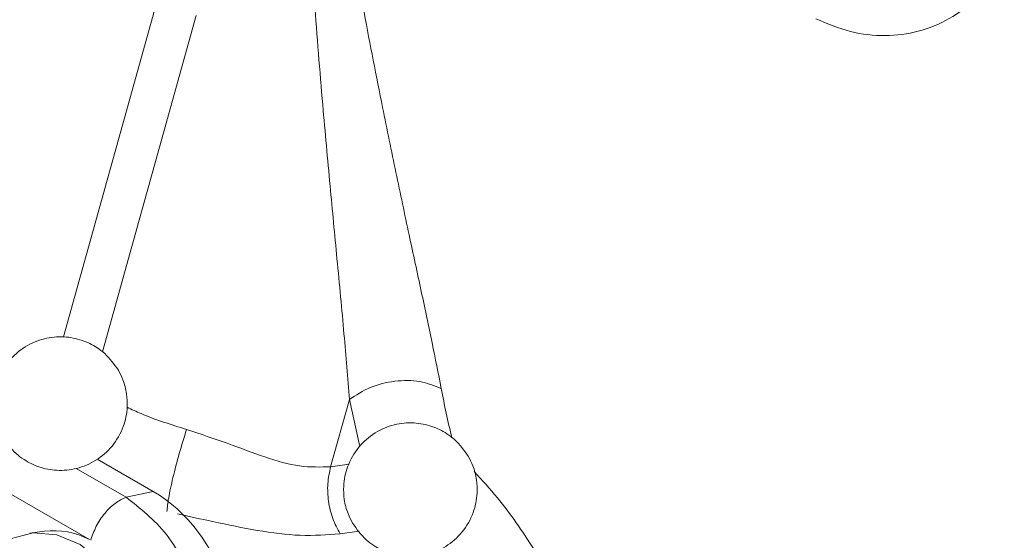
# Model space of a CAD drawing. Header units: inches. Extents: x 0.3 to 33.9, y 0.2 to 21.7.
# Tile 8 of 32: x 3 to 3.6, y 18 to 18.3. Entities that reach past the tile are written whole.
import ezdxf

# ---------------------------------------------------------------- set-up
doc = ezdxf.new("R2010")
doc.units = ezdxf.units.IN
doc.header["$MEASUREMENT"] = 0

msp = doc.modelspace()

# ---------------------------------------------------------------- linework, layer by layer
at = {"color": 7, "linetype": 'Continuous', "lineweight": 15}
for p, q in [((3.0319, 17.98506), (2.24062, 18.44185)), ((3.01645, 18.1064), (3.0722, 18.30628)), ((3.17639, 18.02867), (3.18762, 18.06891)), ((3.07017, 18.01389), (3.03659, 18.03327)), ((3.07017, 18.01389), (3.05388, 18.01042)), ((3.00506, 17.99009), (2.99625, 17.98891))]:
    msp.add_line(p, q, dxfattribs=at)
at = {"color": 8, "linetype": 'Continuous', "lineweight": 15}
for p, q in [((3.03968, 18.09755), (3.09584, 18.29892)), ((3.19379, 18.04082), (3.18762, 18.06891)), ((3.05388, 18.01042), (3.02403, 18.02765)), ((3.18744, 18.03015), (3.17639, 18.02867)), ((3.19352, 17.99007), (3.18206, 17.98853))]:
    msp.add_line(p, q, dxfattribs=at)
at = {"color": 7, "linetype": 'Continuous', "lineweight": 15, "flags": 128}
msp.add_lwpolyline([(3.03248, 17.84596), (3.04418, 17.85561), (3.05344, 17.86907), (3.05965, 17.88545), (3.06242, 17.90371), (3.06157, 17.92267), (3.05715, 17.94111), (3.04946, 17.95784), (3.03897, 17.97178), (3.02637, 17.98203), (3.01248, 17.98794), (2.99818, 17.98912), (2.9844, 17.9855)], dxfattribs=at)
at = {"color": 8, "linetype": 'Continuous', "lineweight": 15}
msp.add_arc((3.89465, 18.19967), 0.66372, 190.78151, 193.38771, dxfattribs=at)
at = {"color": 7, "linetype": 'Continuous', "lineweight": 15}
msp.add_arc((3.01059, 17.94544), 0.04499, 61.72233, 97.0623, dxfattribs=at)
msp.add_ellipse((3.04097, 17.91863), major_axis=(-0.01101, 0.10432), ratio=0.765276, start_param=4.234733, end_param=5.775371, dxfattribs=at)
for points, knots in [([(3.5398, 18.55785), (3.54615, 18.55325), (3.55893, 18.54397), (3.57489, 18.52454), (3.58806, 18.50224), (3.59754, 18.47726), (3.60329, 18.45062), (3.60524, 18.42312), (3.60373, 18.39585), (3.59859, 18.3699), (3.59005, 18.34614), (3.57821, 18.32555), (3.56382, 18.3086), (3.54708, 18.2962), (3.52851, 18.28854), (3.50855, 18.28607), (3.48777, 18.28829), (3.47396, 18.29405), (3.46704, 18.29694)], [0, 0, 0, 0, 0.062558, 0.125969, 0.189272, 0.251298, 0.313118, 0.375613, 0.43805, 0.499641, 0.561261, 0.623835, 0.686299, 0.748252, 0.81081, 0.873689, 0.936699, 1, 1, 1, 1]), ([(3.18762, 18.06891), (3.18659, 18.08188), (3.18444, 18.10901), (3.18032, 18.15203), (3.17595, 18.19784), (3.17124, 18.24921), (3.16649, 18.30796), (3.16206, 18.37371), (3.1602, 18.41918), (3.15925, 18.44233)], [0, 0, 0, 0, 0.117762, 0.246443, 0.366755, 0.4963, 0.658746, 0.826257, 1, 1, 1, 1]), ([(3.17446, 18.43923), (3.1779, 18.41465), (3.18446, 18.36773), (3.1959, 18.30262), (3.20632, 18.2491), (3.21544, 18.20486), (3.22328, 18.16804), (3.2306, 18.13405), (3.23719, 18.10319), (3.24086, 18.08456), (3.24264, 18.07551)], [0, 0, 0, 0, 0.184941, 0.352993, 0.504415, 0.611155, 0.716814, 0.816658, 0.91095, 1, 1, 1, 1]), ([(3.04926, 18.08649), (3.04676, 18.09003), (3.04314, 18.09518), (3.03543, 18.10094), (3.02736, 18.1049), (3.0165, 18.107), (3.00463, 18.10587), (2.99299, 18.10095), (2.98306, 18.09226), (2.97659, 18.08097), (2.97433, 18.06991), (2.97481, 18.06035), (2.9767, 18.05282), (2.97901, 18.04836), (2.97997, 18.04649)], [0, 0, 0, 0, 0.102782, 0.14946, 0.228878, 0.316056, 0.41094, 0.510509, 0.613717, 0.721605, 0.816319, 0.879898, 0.949776, 1, 1, 1, 1]), ([(2.97997, 18.04649), (2.98246, 18.04295), (2.98609, 18.0378), (2.9938, 18.03205), (3.00186, 18.02809), (3.01272, 18.02599), (3.0246, 18.02711), (3.03624, 18.03203), (3.04617, 18.04072), (3.05263, 18.05202), (3.05489, 18.06308), (3.05442, 18.07264), (3.05253, 18.08016), (3.05022, 18.08463), (3.04926, 18.08649)], [0, 0, 0, 0, 0.102782, 0.14946, 0.228878, 0.316056, 0.41094, 0.510509, 0.613717, 0.721605, 0.816319, 0.879898, 0.949776, 1, 1, 1, 1]), ([(3.25881, 18.03495), (3.25631, 18.03849), (3.25269, 18.04364), (3.24498, 18.0494), (3.23691, 18.05336), (3.22605, 18.05546), (3.21418, 18.05433), (3.20254, 18.04941), (3.19261, 18.04072), (3.18614, 18.02943), (3.18389, 18.01836), (3.18436, 18.0088), (3.18625, 18.00128), (3.18856, 17.99682), (3.18952, 17.99495)], [0, 0, 0, 0, 0.102782, 0.14946, 0.228878, 0.316056, 0.41094, 0.510509, 0.613717, 0.721605, 0.816319, 0.879898, 0.949776, 1, 1, 1, 1]), ([(3.07832, 18.00193), (3.07857, 18.00437), (3.07907, 18.00925), (3.08181, 18.0219), (3.08565, 18.03665), (3.08863, 18.04625), (3.09011, 18.05105)], [0, 0, 0, 0, 0.2501612, 0.5, 0.7498388, 1, 1, 1, 1]), ([(3.09011, 18.05105), (3.09837, 18.04828), (3.11491, 18.04273), (3.13725, 18.03417), (3.15818, 18.02812), (3.17034, 18.02849), (3.17639, 18.02867)], [0, 0, 0, 0, 0.249874, 0.501038, 0.751382, 1, 1, 1, 1]), ([(3.18952, 17.99495), (3.19202, 17.99141), (3.19564, 17.98626), (3.20335, 17.98051), (3.21142, 17.97655), (3.22227, 17.97445), (3.23415, 17.97557), (3.24579, 17.98049), (3.25572, 17.98918), (3.26219, 18.00048), (3.26444, 18.01154), (3.26397, 18.0211), (3.26208, 18.02862), (3.25977, 18.03308), (3.25881, 18.03495)], [0, 0, 0, 0, 0.102782, 0.14946, 0.228878, 0.316056, 0.41094, 0.510509, 0.613717, 0.721605, 0.816319, 0.879898, 0.949776, 1, 1, 1, 1]), ([(3.10065, 17.87469), (3.10259, 17.88703), (3.10558, 17.9061), (3.10219, 17.93307), (3.09691, 17.95326), (3.08881, 17.97192), (3.07548, 17.99347), (3.06237, 18.00375), (3.05388, 18.01042)], [0, 0, 0, 0, 0.240418, 0.371173, 0.5, 0.62883, 0.759582, 1, 1, 1, 1])]:
    msp.add_open_spline(points, degree=3, knots=knots, dxfattribs=at)
for points in [[(3.18762, 18.06891), (3.19158, 18.07154), (3.1995, 18.07681), (3.2148, 18.08048), (3.23025, 18.0805), (3.23851, 18.07717), (3.24264, 18.07551)], [(3.18206, 17.98853), (3.18046, 17.99152), (3.17726, 17.99751), (3.17485, 18.00796), (3.17428, 18.01867), (3.17569, 18.02534), (3.17639, 18.02867)], [(3.03269, 17.98464), (3.03369, 17.98749), (3.03568, 17.99318), (3.04099, 18.001), (3.0473, 18.00731), (3.05169, 18.00938), (3.05388, 18.01042)]]:
    msp.add_open_spline(points, degree=3, dxfattribs=at)
at = {"color": 8, "linetype": 'Continuous', "lineweight": 15}
for points, knots in [([(3.09011, 18.05105), (3.08081, 18.05393), (3.06847, 18.05774), (3.05728, 18.06298), (3.05453, 18.06427)], [0, 0, 0, 0, 0.754655, 1, 1, 1, 1]), ([(3.32637, 17.92703), (3.3226, 17.93519), (3.31505, 17.9515), (3.29808, 17.97996), (3.2806, 18.00576), (3.26715, 18.02061), (3.26241, 18.02584)], [0, 0, 0, 0, 0.281333, 0.563053, 0.845921, 1, 1, 1, 1]), ([(3.18206, 17.98853), (3.17424, 17.98795), (3.15879, 17.9868), (3.13308, 17.99011), (3.10873, 17.99519), (3.09181, 17.99894), (3.08473, 18.00052)], [0, 0, 0, 0, 0.279453, 0.551755, 0.812232, 1, 1, 1, 1])]:
    msp.add_open_spline(points, degree=3, knots=knots, dxfattribs=at)

doc.saveas('drawing.dxf')
